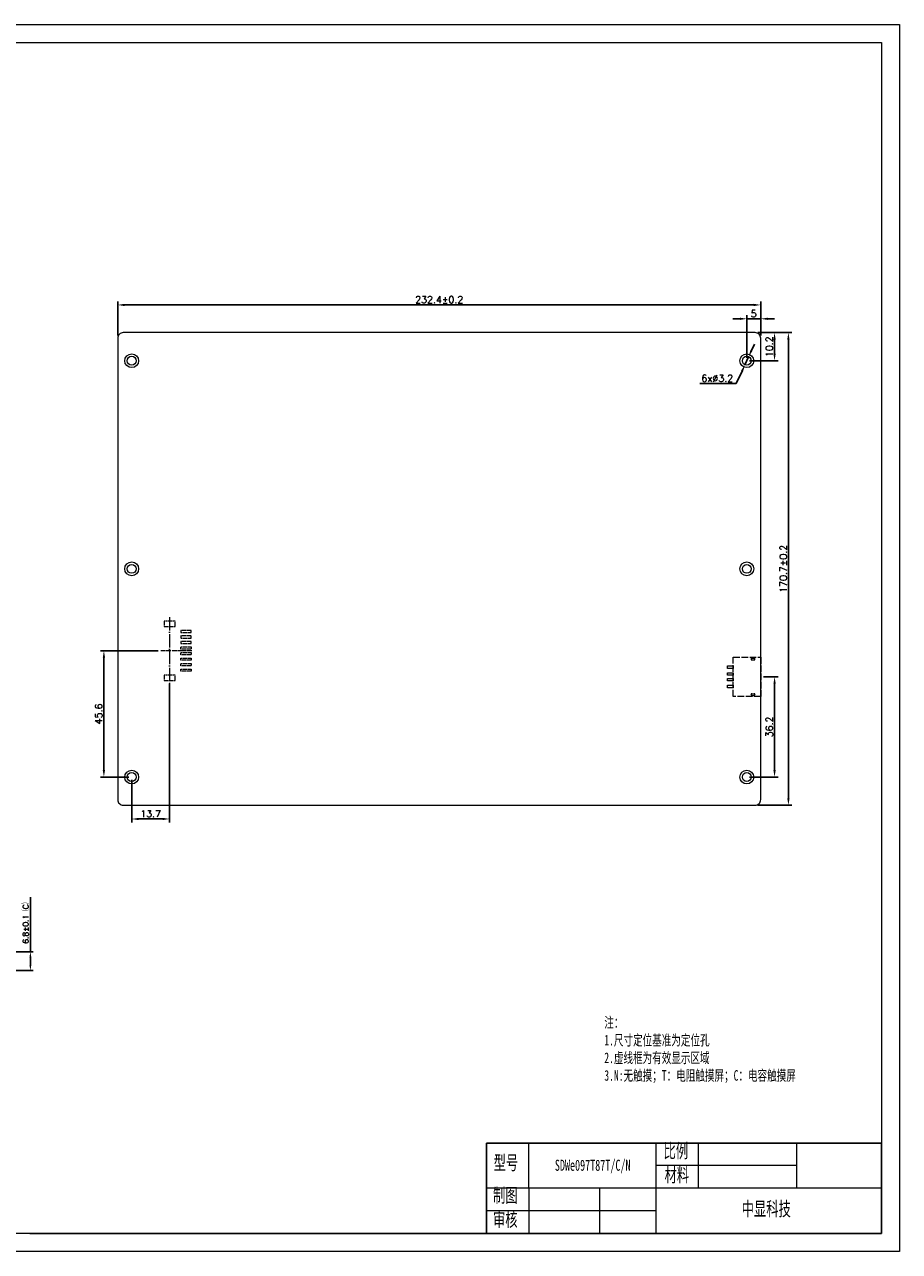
# Model space of a CAD drawing. Header units: millimetres. Extents: x 5545 to 6179, y -3203 to -2759.
# Tile 2 of 2: x 5863 to 6179, y -3203 to -2759. Entities that reach past the tile are written whole.
import ezdxf

# ---------------------------------------------------------------- set-up
doc = ezdxf.new("R2010")
doc.units = ezdxf.units.MM
doc.header["$LTSCALE"] = 0.2
doc.linetypes.add('ACAD_ISO02W100', pattern=[15, 12, -3])
doc.linetypes.add('ACAD_ISO04W100', pattern=[30, 24, -3, 0, -3])
doc.layers.get('0').update_dxf_attribs({"lineweight": 18})
for name, color, linetype, lineweight in [('thick', 7, 'Continuous', 30), ('thin', 7, 'Continuous', 18), ('虚线', 7, 'ACAD_ISO02W100', 0)]:
    doc.layers.add(name, color=color, linetype=linetype, lineweight=lineweight)
doc.styles.get("Standard").update_dxf_attribs({"font": 'txt.shx', "bigfont": 'gbcbig.shx'})
doc.styles.add('机械字体', font='txt', dxfattribs={"width": 0.67})
doc.dimstyles.new('ISO-25', dxfattribs={"dimtxt": 2.5, "dimasz": 2.5, "dimexe": 1.25, "dimexo": 1, "dimtad": 1, "dimdec": 1, "dimdsep": 46, "dimtxsty": 'Standard', "dimcen": 2.5, "dimdle": 5, "dimadec": 0, "dimazin": 0, "dimtfac": 1, "dimtdec": 1, "dimtmove": 0, "dimatfit": 3, "dimfxl": 1, "dimarcsym": 0})
doc.dimstyles.new('副本ISO-25', dxfattribs={"dimtxt": 2.5, "dimasz": 2.5, "dimexe": 1.25, "dimexo": 1, "dimtad": 1, "dimtoh": 1, "dimdsep": 46, "dimtxsty": 'Standard', "dimcen": 2.5, "dimdle": 5, "dimadec": 0, "dimazin": 0, "dimtfac": 1, "dimtmove": 0, "dimatfit": 3, "dimfxl": 1, "dimtolj": 1, "dimarcsym": 0})

# ---------------------------------------------------------------- blocks, each defined once
blk = doc.blocks.new('usb4')
at = {"layer": '虚线', "lineweight": 0}
for p, q in [((5492.02, -1468.15), (5492.87, -1468.15)), ((5492.02, -1468.75), (5492.87, -1468.75)), ((5492.02, -1480.95), (5492.87, -1480.95)), ((5492.02, -1481.55), (5492.87, -1481.55))]:
    blk.add_line(p, q, dxfattribs=at)
for points in [[(5483.24, -1470.9), (5485.24, -1470.9), (5485.24, -1471.8), (5483.24, -1471.8)], [(5485.24, -1467.7), (5495.24, -1467.7), (5495.24, -1482), (5485.24, -1482)], [(5483.24, -1473.4), (5485.24, -1473.4), (5485.24, -1474.3), (5483.24, -1474.3)], [(5483.24, -1475.4), (5485.24, -1475.4), (5485.24, -1476.3), (5483.24, -1476.3)], [(5483.24, -1477.9), (5485.24, -1477.9), (5485.24, -1478.8), (5483.24, -1478.8)]]:
    blk.add_lwpolyline(points, close=True, dxfattribs=at)
for centre, start, end in [((5492.02, -1468.45), 90, 270), ((5492.87, -1468.45), 270, 90), ((5492.02, -1481.25), 90, 270), ((5492.87, -1481.25), 270, 90)]:
    blk.add_arc(centre, 0.3, start, end, dxfattribs=at)
blk = doc.blocks.new('2.0-8')
at = {"linetype": 'ACAD_ISO04W100', "lineweight": 0, "ltscale": 0.3}
blk.add_line((1, 8.06), (1, -3.19), dxfattribs=at)
at = {"linetype": 'ACAD_ISO04W100', "lineweight": 0}
blk.add_line((-11.13, 0), (12.76, 0), dxfattribs=at)
at = {"layer": '虚线', "linetype": 'ACAD_ISO02W100', "lineweight": 0, "ltscale": 0.3}
for p, q in [((-6.4, 7.8), (-6.4, 4)), ((-5.6, 7.8), (-6.4, 7.8)), ((-5.6, 4), (-5.6, 7.8)), ((-4.4, 7.8), (-4.4, 4)), ((-3.6, 7.8), (-4.4, 7.8)), ((-3.6, 4), (-3.6, 7.8)), ((-2.4, 7.8), (-2.4, 4)), ((-1.6, 7.8), (-2.4, 7.8)), ((-1.6, 4), (-1.6, 7.8)), ((-0.4, 7.8), (0.4, 7.8)), ((-0.4, 4), (-0.4, 7.8)), ((0.4, 7.8), (0.4, 4)), ((1.6, 7.8), (2.4, 7.8)), ((1.6, 4), (1.6, 7.8)), ((2.4, 7.8), (2.4, 4)), ((3.6, 4), (3.6, 7.8)), ((3.6, 7.8), (4.4, 7.8)), ((4.4, 7.8), (4.4, 4)), ((5.6, 4), (5.6, 7.8)), ((5.6, 7.8), (6.4, 7.8)), ((6.4, 7.8), (6.4, 4)), ((7.6, 4), (7.6, 7.8)), ((7.6, 7.8), (8.4, 7.8)), ((8.4, 7.8), (8.4, 4)), ((-7.75, 2), (-9.75, 2)), ((-9.75, 2), (-9.75, -2)), ((-7.75, -2), (-7.75, 2)), ((-6.4, 4), (-5.6, 4)), ((-4.4, 4), (-3.6, 4)), ((-2.4, 4), (-1.6, 4)), ((0.4, 4), (-0.4, 4)), ((2.4, 4), (1.6, 4)), ((4.4, 4), (3.6, 4)), ((6.4, 4), (5.6, 4)), ((8.4, 4), (7.6, 4)), ((9.75, 2), (9.75, -2)), ((11.75, 2), (9.75, 2)), ((11.75, -2), (11.75, 2)), ((-9.75, -2), (-7.75, -2))]:
    blk.add_line(p, q, dxfattribs=at)
at = {"layer": '虚线', "lineweight": 0, "ltscale": 0.3}
blk.add_line((9.75, -2), (11.75, -2), dxfattribs=at)
blk = doc.blocks.new('*X9')
for points in [[(6124.94, -2877.04), (6125.7, -2877.39), (6124.28, -2879.49)], [(6121.53, -2884.5), (6122.29, -2884.85), (6122.95, -2882.4)]]:
    blk.add_hatch(color=0).paths.add_polyline_path(points, flags=0)
at = {"color": 0, "lineweight": -2}
for p, q in [((6125.32, -2877.21), (6126.36, -2874.94)), ((6124.28, -2879.49), (6122.95, -2882.4)), ((6119.83, -2889.22), (6121.91, -2884.67)), ((6106.7, -2889.22), (6119.83, -2889.22))]:
    blk.add_line(p, q, dxfattribs=at)
at = {"color": 0, "insert": (6112.95, -2887.34), "char_height": 2.5, "width": 35.3571, "attachment_point": 5}
blk.add_mtext('6x%%C3.2', dxfattribs=at)
blk = doc.blocks.new('*X14')
for points in [[(5864.36, -3096.46), (5865.03, -3096.46), (5864.69, -3094.46)], [(5864.36, -3099.26), (5865.03, -3099.26), (5864.69, -3101.26)]]:
    blk.add_hatch(color=0).paths.add_polyline_path(points, flags=0)
at = {"color": 0, "linetype": 'Continuous', "lineweight": -2}
for p, q in [((5864.69, -3094.46), (5864.69, -3074.72)), ((5845.49, -3094.46), (5865.69, -3094.46)), ((5864.69, -3099.26), (5864.69, -3096.46)), ((5835.84, -3101.26), (5865.69, -3101.26))]:
    blk.add_line(p, q, dxfattribs=at)
at = {"color": 0, "lineweight": 0, "insert": (5863.05, -3083.44), "char_height": 2, "width": 50.2857, "attachment_point": 5, "rotation": 90}
blk.add_mtext('6.8%%P0.1（C）', dxfattribs=at)
blk = doc.blocks.new('*X22')
for points in [[(5898.76, -2860.38), (5898.76, -2861.21), (5896.26, -2860.79)], [(6126.16, -2860.38), (6126.16, -2861.21), (6128.66, -2860.79)]]:
    blk.add_hatch(color=0).paths.add_polyline_path(points, flags=0)
at = {"color": 0, "linetype": 'Continuous', "lineweight": -2}
for p, q in [((5896.26, -2871.79), (5896.26, -2859.54)), ((5898.76, -2860.79), (6126.16, -2860.79)), ((6128.66, -2871.79), (6128.66, -2859.54))]:
    blk.add_line(p, q, dxfattribs=at)
at = {"color": 0, "insert": (6012.46, -2858.92), "char_height": 2.5, "width": 57.1429, "attachment_point": 5}
blk.add_mtext('232.4%%P0.2', dxfattribs=at)
blk = doc.blocks.new('*X23')
for points in [[(6121.11, -2865.38), (6121.11, -2866.21), (6123.61, -2865.79)], [(6131.16, -2865.38), (6131.16, -2866.21), (6128.66, -2865.79)]]:
    blk.add_hatch(color=0).paths.add_polyline_path(points, flags=0)
at = {"color": 0, "linetype": 'Continuous', "lineweight": -2}
for p, q in [((6121.11, -2865.79), (6118.61, -2865.79)), ((6123.61, -2879.94), (6123.61, -2864.54)), ((6123.61, -2865.79), (6128.66, -2865.79)), ((6128.66, -2871.79), (6128.66, -2864.54)), ((6131.16, -2865.79), (6133.66, -2865.79))]:
    blk.add_line(p, q, dxfattribs=at)
at = {"color": 0, "insert": (6126.14, -2863.92), "char_height": 2.5, "width": 5, "attachment_point": 5}
blk.add_mtext('5', dxfattribs=at)
blk = doc.blocks.new('*X24')
for points in [[(6133.25, -2873.29), (6134.08, -2873.29), (6133.66, -2870.79)], [(6133.25, -2878.44), (6134.08, -2878.44), (6133.66, -2880.94)]]:
    blk.add_hatch(color=0).paths.add_polyline_path(points, flags=0)
at = {"color": 0, "linetype": 'Continuous', "lineweight": -2}
for p, q in [((6127.66, -2870.79), (6134.91, -2870.79)), ((6133.66, -2878.44), (6133.66, -2873.29)), ((6124.61, -2880.94), (6134.91, -2880.94))]:
    blk.add_line(p, q, dxfattribs=at)
at = {"color": 0, "insert": (6131.79, -2875.87), "char_height": 2.5, "width": 21.7857, "attachment_point": 5, "rotation": 90}
blk.add_mtext('10.2', dxfattribs=at)
blk = doc.blocks.new('*X25')
for points in [[(6138.25, -2873.29), (6139.08, -2873.29), (6138.66, -2870.79)], [(6138.25, -3038.99), (6139.08, -3038.99), (6138.66, -3041.49)]]:
    blk.add_hatch(color=0).paths.add_polyline_path(points, flags=0)
at = {"color": 0, "linetype": 'Continuous', "lineweight": -2}
for p, q in [((6127.66, -2870.79), (6139.91, -2870.79)), ((6138.66, -2873.29), (6138.66, -3038.99)), ((6127.66, -3041.49), (6139.91, -3041.49))]:
    blk.add_line(p, q, dxfattribs=at)
at = {"color": 0, "insert": (6136.79, -2956.14), "char_height": 2.5, "width": 56.0714, "attachment_point": 5, "rotation": 90}
blk.add_mtext('170.7%%P0.2', dxfattribs=at)
blk = doc.blocks.new('*X26')
for points in [[(6133.25, -2997.64), (6134.08, -2997.64), (6133.66, -2995.14)], [(6133.25, -3028.84), (6134.08, -3028.84), (6133.66, -3031.34)]]:
    blk.add_hatch(color=0).paths.add_polyline_path(points, flags=0)
at = {"color": 0, "linetype": 'Continuous', "lineweight": -2}
for p, q in [((6129.66, -2995.14), (6134.91, -2995.14)), ((6133.66, -2997.64), (6133.66, -3028.84)), ((6124.61, -3031.34), (6134.91, -3031.34))]:
    blk.add_line(p, q, dxfattribs=at)
at = {"color": 0, "insert": (6131.79, -3013.24), "char_height": 2.5, "width": 22.8571, "attachment_point": 5, "rotation": 90}
blk.add_mtext('36.2', dxfattribs=at)
blk = doc.blocks.new('*X27')
for points in [[(5890.85, -2988.24), (5891.68, -2988.24), (5891.26, -2985.74)], [(5890.85, -3028.84), (5891.68, -3028.84), (5891.26, -3031.34)]]:
    blk.add_hatch(color=0).paths.add_polyline_path(points, flags=0)
at = {"color": 0, "linetype": 'Continuous', "lineweight": -2}
for p, q in [((5910.82, -2985.74), (5890.01, -2985.74)), ((5891.26, -2988.24), (5891.26, -3028.84)), ((5900.31, -3031.34), (5890.01, -3031.34))]:
    blk.add_line(p, q, dxfattribs=at)
at = {"color": 0, "insert": (5889.39, -3008.54), "char_height": 2.5, "width": 22.8571, "attachment_point": 5, "rotation": 90}
blk.add_mtext('45.6', dxfattribs=at)
blk = doc.blocks.new('*X28')
for points in [[(5903.81, -3046.08), (5903.81, -3046.91), (5901.31, -3046.49)], [(5912.51, -3046.08), (5912.51, -3046.91), (5915.01, -3046.49)]]:
    blk.add_hatch(color=0).paths.add_polyline_path(points, flags=0)
at = {"color": 0, "linetype": 'Continuous', "lineweight": -2}
for p, q in [((5915.01, -2997.49), (5915.01, -3047.74)), ((5901.31, -3032.34), (5901.31, -3047.74)), ((5903.81, -3046.49), (5912.51, -3046.49))]:
    blk.add_line(p, q, dxfattribs=at)
at = {"color": 0, "insert": (5908.16, -3044.62), "char_height": 2.5, "width": 21.7857, "attachment_point": 5}
blk.add_mtext('13.7', dxfattribs=at)

msp = doc.modelspace()

# ---------------------------------------------------------------- linework, layer by layer
for p in [(6029.557, -3163.58), (5864.463, -3196.201)]:
    msp.add_line(p, (6029.557, -3196.201))
at = {"lineweight": 0}
msp.add_line((6044.848, -3179.891), (6044.848, -3163.58), dxfattribs=at)
for points in [[(5544.788, -2759.488), (6178.805, -2759.488), (6178.805, -3202.731), (5544.788, -3202.731)], [(6172.275, -3196.201), (5551.288, -3196.201), (5551.288, -2765.988), (6172.275, -2765.988)]]:
    msp.add_lwpolyline(points, close=True)
msp.add_lwpolyline([(6126.662, -2870.793), (5898.262, -2870.793, 0.4142136), (5896.262, -2872.793), (5896.262, -3039.493, 0.4142136), (5898.262, -3041.493), (6126.662, -3041.493, 0.4142136), (6128.662, -3039.493), (6128.662, -2872.793, 0.4142136)], format="xyb", close=True)
for centre, radius in [((5901.312, -2880.943), 2.5), ((5901.312, -2880.943), 1.6), ((6123.612, -2880.943), 2.5), ((6123.612, -2880.943), 1.6), ((5901.312, -2956.143), 2.5), ((5901.312, -2956.143), 1.6), ((6123.612, -2956.143), 2.5), ((6123.612, -2956.143), 1.6), ((5901.312, -3031.343), 2.5), ((5901.312, -3031.343), 1.6), ((6123.612, -3031.343), 2.5), ((6123.612, -3031.343), 1.6)]:
    msp.add_circle(centre, radius)
at = {"layer": 'thick'}
for p, q in [((6172.275, -3163.58), (6029.557, -3163.58)), ((6029.557, -3163.58), (6029.557, -3196.201)), ((6029.557, -3163.58), (6029.557, -3196.201)), ((6172.275, -3196.201), (6172.275, -3163.58)), ((6029.557, -3196.201), (6172.275, -3196.201))]:
    msp.add_line(p, q, dxfattribs=at)
at = {"layer": 'thin'}
for p, q in [((6090.722, -3163.58), (6090.722, -3196.201)), ((6106.013, -3163.58), (6106.013, -3179.891)), ((6141.693, -3179.891), (6141.693, -3163.58)), ((6141.693, -3171.735), (6090.722, -3171.735)), ((6172.275, -3179.891), (6029.557, -3179.891)), ((6044.848, -3179.891), (6044.848, -3196.201)), ((6070.334, -3179.891), (6070.334, -3196.201)), ((6090.722, -3188.046), (6029.557, -3188.046))]:
    msp.add_line(p, q, dxfattribs=at)

# ---------------------------------------------------------------- block references
at = {"lineweight": 0, "rotation": 270}
msp.add_blockref('2.0-8', (5915.012, -2984.743), dxfattribs=at)
at = {"layer": '虚线', "lineweight": 0}
msp.add_blockref('usb4', (633.422, -1520.291), dxfattribs=at)

# ---------------------------------------------------------------- texts
at = {"layer": 'thick', "attachment_point": 1, "style": '机械字体'}
for s, insert, char_height, width in [('注：\\P1.尺寸定位基准为定位孔\\P2.虚线框为有效显示区域\\P3.N:无触摸；T：电阻触摸屏；C：电容触摸屏', (6072.115, -3118.104), 3.8228, 91.64847), ('比例', (6093.559, -3163.818), 5.0971, 12.94837), ('型号', (6032.127, -3168.105), 5.0971, 12.94837), ('SDW{\\fSimSun|b1|i0|c134|p2;e}097T87T/C/N', (6054.258, -3169.582), 4, 28.39311), ('材料', (6093.894, -3172.524), 5.0971, 12.94837), ('制图', (6031.9, -3179.891), 5.0971, 12.94837), ('中显科技', (6121.789, -3184.788), 5.0971, 28.36201), ('审核', (6031.9, -3188.596), 5.0971, 12.94837)]:
    msp.add_mtext(s, dxfattribs=dict(at, insert=insert, char_height=char_height, width=width))

# ---------------------------------------------------------------- dimensions: what is measured, and where the dimension line sits
for base, p1, text, picture, middle in [((6128.662, -2860.793), (5896.262, -2872.793), '232.4%%P0.2', '*X22', (6012.462, -2860.793)), ((6128.662, -2865.793), (6123.612, -2880.943), '5', '*X23', (6126.137, -2865.793))]:
    dim = msp.add_linear_dim(base=base, p1=p1, p2=(6128.662, -2872.793), text=text, dimstyle='ISO-25', override={"dimsah": 1, "dimtolj": 1, "dimarcsym": 1})
    dim.commit()
    dim.dimension.update_dxf_attribs({"geometry": picture, "text_midpoint": middle})
for base, p1, p2, text, picture, middle in [((6133.662, -2870.793), (6123.612, -2880.943), (6126.662, -2870.793), '10.2', '*X24', (6133.662, -2875.868)), ((6138.662, -3041.493), (6126.662, -2870.793), (6126.662, -3041.493), '170.7%%P0.2', '*X25', (6138.662, -2956.143)), ((5891.262, -3031.343), (5911.819, -2985.743), (5901.312, -3031.343), '45.6', '*X27', (5891.262, -3008.543)), ((6133.662, -3031.343), (6128.662, -2995.143), (6123.612, -3031.343), '36.2', '*X26', (6133.662, -3013.243))]:
    dim = msp.add_linear_dim(base=base, p1=p1, p2=p2, angle=90, text=text, dimstyle='ISO-25', override={"dimsah": 1, "dimtolj": 1, "dimarcsym": 1})
    dim.commit()
    dim.dimension.update_dxf_attribs({"geometry": picture, "text_midpoint": middle, "dimtype": 160})
dim = msp.add_diameter_dim_2p(p1=(6124.277, -2879.488), p2=(6122.947, -2882.398), text='6x%%C3.2', dimstyle='副本ISO-25', override={"dimpost": '%%C<>', "dimsah": 1})
dim.commit()
dim.dimension.update_dxf_attribs({"geometry": '*X9', "text_midpoint": (6120.685, -2887.344), "dimtype": 163})
dim = msp.add_linear_dim(base=(5915.012, -3046.493), p1=(5901.312, -3031.343), p2=(5915.012, -2996.493), text='13.7', dimstyle='ISO-25', override={"dimsah": 1, "dimtolj": 1, "dimarcsym": 1})
dim.commit()
dim.dimension.update_dxf_attribs({"geometry": '*X28', "text_midpoint": (5908.162, -3046.493), "dimtype": 160})
at = {"lineweight": 0}
dim = msp.add_linear_dim(base=(5864.694, -3101.256), p1=(5844.694, -3094.456), p2=(5835.039, -3101.256), angle=90, text='6.8%%P0.1（C）', dimstyle='ISO-25', override={"dimscale": 0.8, "dimdec": 2, "dimsah": 1, "dimtolj": 1, "dimarcsym": 1}, dxfattribs=at)
dim.commit()
dim.dimension.update_dxf_attribs({"geometry": '*X14', "text_midpoint": (5864.694, -3083.439), "dimtype": 160})

doc.saveas('drawing.dxf')
